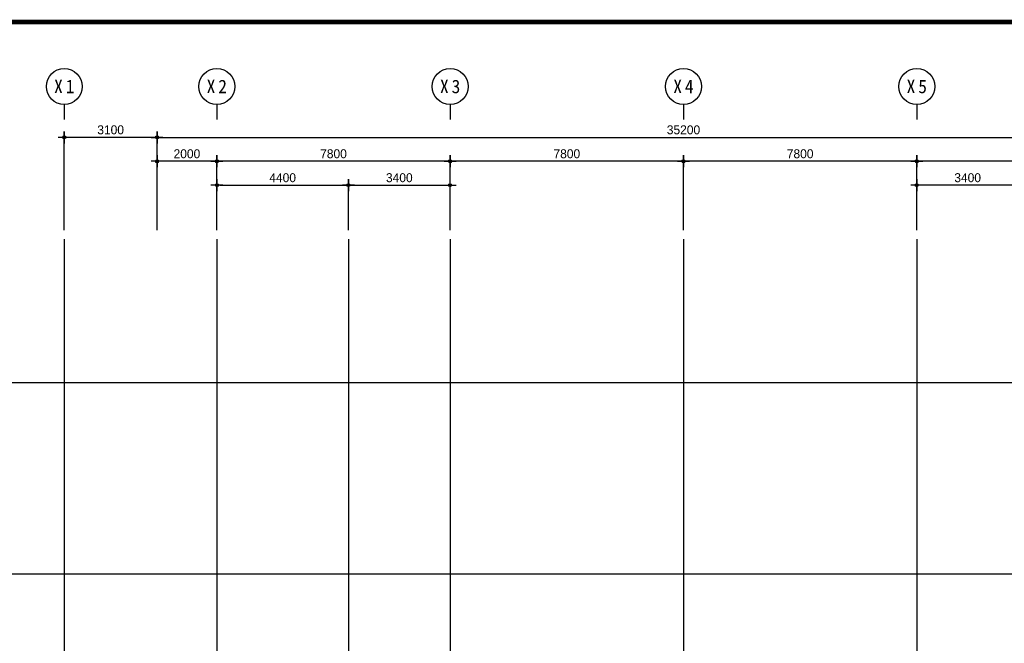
# Model space of a CAD drawing. Header units: millimetres. Extents: x 3445018 to 4174071, y -6064565 to -5122887.
# Tile 118 of 192: x 3940143 to 3973059, y -5523914 to -5503079. Entities that reach past the tile are written whole.
import ezdxf
from ezdxf.enums import TextEntityAlignment as Align

# ---------------------------------------------------------------- set-up
doc = ezdxf.new("R2010")
doc.units = ezdxf.units.MM
doc.header["$MEASUREMENT"] = 0
doc.linetypes.add('CEN', pattern=[66, 60, -2, 2, -2])
doc.layers.get('0').update_dxf_attribs({"linetype": 'CONTINUOUS'})
doc.layers.get('DEFPOINTS').update_dxf_attribs({"linetype": 'CONTINUOUS'})
for name, color, linetype in [('3', 3, 'CONTINUOUS'), ('A_GE_FORM', 7, 'CONTINUOUS'), ('CEN', 13, 'CEN'), ('DI', 1, 'CONTINUOUS'), ('DIM', 7, 'CONTINUOUS')]:
    doc.layers.add(name, color=color, linetype=linetype)
doc.styles.add('GHS', font='txt')
doc.styles.add('HY울릉도 L', font='txt')
doc.styles.add('SDP-S', font='txt')
doc.styles.add('돋움체', font='txt')
doc.dimstyles.new('SMDI-3', dxfattribs={"dimtxt": 3, "dimasz": 1, "dimexe": 2, "dimexo": 3, "dimgap": 1, "dimtad": 1, "dimdsep": 46, "dimtxsty": 'HY울릉도 L', "dimblk": 'Z_DOT', "dimcen": 2.5, "dimdle": 1.5, "dimclrd": 1, "dimclre": 1, "dimclrt": 2, "dimadec": 0, "dimazin": 0, "dimtfac": 1, "dimtix": 1, "dimtmove": 2, "dimatfit": 3, "dimldrblk": 'Z_DOT', "dimfxl": 2, "dimtvp": 1, "dimtolj": 1, "dimtzin": 0, "dimarcsym": 0})

# ---------------------------------------------------------------- blocks, each defined once
blk = doc.blocks.new('Z_DOT')
at = {"layer": 'DIM', "color": 1, "ltscale": 3}
for p, q in [((-2, 0), (2, 0)), ((0, -2), (0, 2))]:
    blk.add_line(p, q, dxfattribs=at)
for radius in [0.5, 0.25]:
    blk.add_circle((0, 0), radius, dxfattribs=at)
blk = doc.blocks.new('*D480')
at = {"layer": 'DEFPOINTS', "color": 0, "ltscale": 3, "transparency": 16777216}
for p in [(3979934, -5507010), (3944734, -5510410), (3979934, -5510410)]:
    blk.add_point(p, dxfattribs=at)
at = {"layer": 'DIM', "color": 1, "lineweight": -2, "ltscale": 3, "transparency": 16777216}
for p, q in [((3944734, -5510110), (3944734, -5506810)), ((3979934, -5510110), (3979934, -5506810)), ((3944834, -5507010), (3979834, -5507010))]:
    blk.add_line(p, q, dxfattribs=at)
at = {"layer": 'DIM', "color": 1, "lineweight": -2, "ltscale": 3, "transparency": 16777216, "xscale": 100, "yscale": 100, "zscale": 100, "rotation": 180}
blk.add_blockref('Z_DOT', (3944734, -5507010), dxfattribs=at)
at = {"layer": 'DIM', "color": 1, "lineweight": -2, "ltscale": 3, "transparency": 16777216, "xscale": 100, "yscale": 100, "zscale": 100}
blk.add_blockref('Z_DOT', (3979934, -5507010), dxfattribs=at)
at = {"layer": 'DIM', "color": 2, "ltscale": 3, "transparency": 16777216, "insert": (3962334, -5506760), "char_height": 300, "attachment_point": 5, "style": 'SDP-S'}
blk.add_mtext('\\A1;35200', dxfattribs=at)
blk = doc.blocks.new('CCS111')
blk.add_line((0, 8), (0, 3))
blk.add_circle((0, 14), 6)
at = {"color": 3, "style": 'GHS'}
for tag, p in [('X', (-2.45, 14.02)), ('1', (1.44, 14.02))]:
    blk.add_attdef(tag, text='', height=4.5, dxfattribs=at).set_placement(p, align=Align.MIDDLE_CENTER)
blk = doc.blocks.new('*D483')
at = {"layer": 'DEFPOINTS', "color": 0, "ltscale": 3, "transparency": 16777216}
for p in [(3970134, -5507810), (3970134, -5510410), (3977934, -5510410)]:
    blk.add_point(p, dxfattribs=at)
at = {"layer": 'DIM', "color": 1, "lineweight": -2, "ltscale": 3, "transparency": 16777216}
for p, q in [((3970134, -5510110), (3970134, -5507610)), ((3977834, -5507810), (3970234, -5507810)), ((3977934, -5510110), (3977934, -5507610))]:
    blk.add_line(p, q, dxfattribs=at)
at = {"layer": 'DIM', "color": 1, "lineweight": -2, "ltscale": 3, "transparency": 16777216, "xscale": 100, "yscale": 100, "zscale": 100, "rotation": 180}
blk.add_blockref('Z_DOT', (3970134, -5507810), dxfattribs=at)
at = {"layer": 'DIM', "color": 1, "lineweight": -2, "ltscale": 3, "transparency": 16777216, "xscale": 100, "yscale": 100, "zscale": 100}
blk.add_blockref('Z_DOT', (3977934, -5507810), dxfattribs=at)
at = {"layer": 'DIM', "color": 2, "ltscale": 3, "transparency": 16777216, "insert": (3974034, -5507560), "char_height": 300, "attachment_point": 5, "style": 'SDP-S'}
blk.add_mtext('\\A1;7800', dxfattribs=at)
blk = doc.blocks.new('*D484')
at = {"layer": 'DEFPOINTS', "color": 0, "ltscale": 3, "transparency": 16777216}
for p in [(3962334, -5507810), (3962334, -5510410), (3970134, -5510410)]:
    blk.add_point(p, dxfattribs=at)
at = {"layer": 'DIM', "color": 1, "lineweight": -2, "ltscale": 3, "transparency": 16777216}
for p, q in [((3962334, -5510110), (3962334, -5507610)), ((3970034, -5507810), (3962434, -5507810)), ((3970134, -5510110), (3970134, -5507610))]:
    blk.add_line(p, q, dxfattribs=at)
at = {"layer": 'DIM', "color": 1, "lineweight": -2, "ltscale": 3, "transparency": 16777216, "xscale": 100, "yscale": 100, "zscale": 100, "rotation": 180}
blk.add_blockref('Z_DOT', (3962334, -5507810), dxfattribs=at)
at = {"layer": 'DIM', "color": 1, "lineweight": -2, "ltscale": 3, "transparency": 16777216, "xscale": 100, "yscale": 100, "zscale": 100}
blk.add_blockref('Z_DOT', (3970134, -5507810), dxfattribs=at)
at = {"layer": 'DIM', "color": 2, "ltscale": 3, "transparency": 16777216, "insert": (3966234, -5507560), "char_height": 300, "attachment_point": 5, "style": 'SDP-S'}
blk.add_mtext('\\A1;7800', dxfattribs=at)
blk = doc.blocks.new('*D485')
at = {"layer": 'DEFPOINTS', "color": 0, "ltscale": 3, "transparency": 16777216}
for p in [(3954534, -5507810), (3954534, -5510410), (3962334, -5510410)]:
    blk.add_point(p, dxfattribs=at)
at = {"layer": 'DIM', "color": 1, "lineweight": -2, "ltscale": 3, "transparency": 16777216}
for p, q in [((3954534, -5510110), (3954534, -5507610)), ((3962234, -5507810), (3954634, -5507810)), ((3962334, -5510110), (3962334, -5507610))]:
    blk.add_line(p, q, dxfattribs=at)
at = {"layer": 'DIM', "color": 1, "lineweight": -2, "ltscale": 3, "transparency": 16777216, "xscale": 100, "yscale": 100, "zscale": 100, "rotation": 180}
blk.add_blockref('Z_DOT', (3954534, -5507810), dxfattribs=at)
at = {"layer": 'DIM', "color": 1, "lineweight": -2, "ltscale": 3, "transparency": 16777216, "xscale": 100, "yscale": 100, "zscale": 100}
blk.add_blockref('Z_DOT', (3962334, -5507810), dxfattribs=at)
at = {"layer": 'DIM', "color": 2, "ltscale": 3, "transparency": 16777216, "insert": (3958434, -5507560), "char_height": 300, "attachment_point": 5, "style": 'SDP-S'}
blk.add_mtext('\\A1;7800', dxfattribs=at)
blk = doc.blocks.new('*D486')
at = {"layer": 'DEFPOINTS', "color": 0, "ltscale": 3, "transparency": 16777216}
for p in [(3946734, -5507810), (3946734, -5510410), (3954534, -5510410)]:
    blk.add_point(p, dxfattribs=at)
at = {"layer": 'DIM', "color": 1, "lineweight": -2, "ltscale": 3, "transparency": 16777216}
for p, q in [((3946734, -5510110), (3946734, -5507610)), ((3954434, -5507810), (3946834, -5507810)), ((3954534, -5510110), (3954534, -5507610))]:
    blk.add_line(p, q, dxfattribs=at)
at = {"layer": 'DIM', "color": 1, "lineweight": -2, "ltscale": 3, "transparency": 16777216, "xscale": 100, "yscale": 100, "zscale": 100, "rotation": 180}
blk.add_blockref('Z_DOT', (3946734, -5507810), dxfattribs=at)
at = {"layer": 'DIM', "color": 1, "lineweight": -2, "ltscale": 3, "transparency": 16777216, "xscale": 100, "yscale": 100, "zscale": 100}
blk.add_blockref('Z_DOT', (3954534, -5507810), dxfattribs=at)
at = {"layer": 'DIM', "color": 2, "ltscale": 3, "transparency": 16777216, "insert": (3950634, -5507560), "char_height": 300, "attachment_point": 5, "style": 'SDP-S'}
blk.add_mtext('\\A1;7800', dxfattribs=at)
blk = doc.blocks.new('*D487')
at = {"layer": 'DEFPOINTS', "color": 0, "ltscale": 3, "transparency": 16777216}
for p in [(3944734, -5507810), (3944734, -5510410), (3946734, -5510410)]:
    blk.add_point(p, dxfattribs=at)
at = {"layer": 'DIM', "color": 1, "lineweight": -2, "ltscale": 3, "transparency": 16777216}
for p, q in [((3944734, -5510110), (3944734, -5507610)), ((3946634, -5507810), (3944834, -5507810)), ((3946734, -5510110), (3946734, -5507610))]:
    blk.add_line(p, q, dxfattribs=at)
at = {"layer": 'DIM', "color": 1, "lineweight": -2, "ltscale": 3, "transparency": 16777216, "xscale": 100, "yscale": 100, "zscale": 100, "rotation": 180}
blk.add_blockref('Z_DOT', (3944734, -5507810), dxfattribs=at)
at = {"layer": 'DIM', "color": 1, "lineweight": -2, "ltscale": 3, "transparency": 16777216, "xscale": 100, "yscale": 100, "zscale": 100}
blk.add_blockref('Z_DOT', (3946734, -5507810), dxfattribs=at)
at = {"layer": 'DIM', "color": 2, "ltscale": 3, "transparency": 16777216, "insert": (3945734, -5507560), "char_height": 300, "attachment_point": 5, "style": 'SDP-S'}
blk.add_mtext('\\A1;2000', dxfattribs=at)
blk = doc.blocks.new('*D488')
at = {"layer": 'DEFPOINTS', "color": 0, "ltscale": 3, "transparency": 16777216}
for p in [(3970134, -5508610), (3970134, -5510410), (3973534, -5510410)]:
    blk.add_point(p, dxfattribs=at)
at = {"layer": 'DIM', "color": 1, "lineweight": -2, "ltscale": 3, "transparency": 16777216}
for p, q in [((3970134, -5510110), (3970134, -5508410)), ((3973534, -5510110), (3973534, -5508410)), ((3973434, -5508610), (3970234, -5508610))]:
    blk.add_line(p, q, dxfattribs=at)
at = {"layer": 'DIM', "color": 1, "lineweight": -2, "ltscale": 3, "transparency": 16777216, "xscale": 100, "yscale": 100, "zscale": 100, "rotation": 180}
blk.add_blockref('Z_DOT', (3970134, -5508610), dxfattribs=at)
at = {"layer": 'DIM', "color": 1, "lineweight": -2, "ltscale": 3, "transparency": 16777216, "xscale": 100, "yscale": 100, "zscale": 100}
blk.add_blockref('Z_DOT', (3973534, -5508610), dxfattribs=at)
at = {"layer": 'DIM', "color": 2, "ltscale": 3, "transparency": 16777216, "insert": (3971834, -5508360), "char_height": 300, "attachment_point": 5, "style": 'SDP-S'}
blk.add_mtext('\\A1;3400', dxfattribs=at)
blk = doc.blocks.new('*D489')
at = {"layer": 'DEFPOINTS', "color": 0, "ltscale": 3, "transparency": 16777216}
for p in [(3951134, -5508610), (3946734, -5510410), (3951134, -5510410)]:
    blk.add_point(p, dxfattribs=at)
at = {"layer": 'DIM', "color": 1, "lineweight": -2, "ltscale": 3, "transparency": 16777216}
for p, q in [((3946734, -5510110), (3946734, -5508410)), ((3951134, -5510110), (3951134, -5508410)), ((3946834, -5508610), (3951034, -5508610))]:
    blk.add_line(p, q, dxfattribs=at)
at = {"layer": 'DIM', "color": 1, "lineweight": -2, "ltscale": 3, "transparency": 16777216, "xscale": 100, "yscale": 100, "zscale": 100, "rotation": 180}
blk.add_blockref('Z_DOT', (3946734, -5508610), dxfattribs=at)
at = {"layer": 'DIM', "color": 1, "lineweight": -2, "ltscale": 3, "transparency": 16777216, "xscale": 100, "yscale": 100, "zscale": 100}
blk.add_blockref('Z_DOT', (3951134, -5508610), dxfattribs=at)
at = {"layer": 'DIM', "color": 2, "ltscale": 3, "transparency": 16777216, "insert": (3948934, -5508360), "char_height": 300, "attachment_point": 5, "style": 'SDP-S'}
blk.add_mtext('\\A1;4400', dxfattribs=at)
blk = doc.blocks.new('*D490')
at = {"layer": 'DEFPOINTS', "color": 0, "ltscale": 3, "transparency": 16777216}
for p in [(3954534, -5508610), (3951134, -5510410), (3954534, -5510410)]:
    blk.add_point(p, dxfattribs=at)
at = {"layer": 'DIM', "color": 1, "lineweight": -2, "ltscale": 3, "transparency": 16777216}
for p, q in [((3951134, -5510110), (3951134, -5508410)), ((3954534, -5510110), (3954534, -5508410)), ((3951234, -5508610), (3954434, -5508610))]:
    blk.add_line(p, q, dxfattribs=at)
at = {"layer": 'DIM', "color": 1, "lineweight": -2, "ltscale": 3, "transparency": 16777216, "xscale": 100, "yscale": 100, "zscale": 100, "rotation": 180}
blk.add_blockref('Z_DOT', (3951134, -5508610), dxfattribs=at)
at = {"layer": 'DIM', "color": 1, "lineweight": -2, "ltscale": 3, "transparency": 16777216, "xscale": 100, "yscale": 100, "zscale": 100}
blk.add_blockref('Z_DOT', (3954534, -5508610), dxfattribs=at)
at = {"layer": 'DIM', "color": 2, "ltscale": 3, "transparency": 16777216, "insert": (3952834, -5508360), "char_height": 300, "attachment_point": 5, "style": 'SDP-S'}
blk.add_mtext('\\A1;3400', dxfattribs=at)
blk = doc.blocks.new('*D505')
at = {"layer": 'DEFPOINTS', "color": 0, "ltscale": 3, "transparency": 16777216}
for p in [(3941634, -5507010), (3941634, -5510410), (3944734, -5510410)]:
    blk.add_point(p, dxfattribs=at)
at = {"layer": 'DIM', "color": 1, "lineweight": -2, "ltscale": 3, "transparency": 16777216}
for p, q in [((3941634, -5510110), (3941634, -5506810)), ((3944734, -5510110), (3944734, -5506810)), ((3944634, -5507010), (3941734, -5507010))]:
    blk.add_line(p, q, dxfattribs=at)
at = {"layer": 'DIM', "color": 1, "lineweight": -2, "ltscale": 3, "transparency": 16777216, "xscale": 100, "yscale": 100, "zscale": 100, "rotation": 180}
blk.add_blockref('Z_DOT', (3941634, -5507010), dxfattribs=at)
at = {"layer": 'DIM', "color": 1, "lineweight": -2, "ltscale": 3, "transparency": 16777216, "xscale": 100, "yscale": 100, "zscale": 100}
blk.add_blockref('Z_DOT', (3944734, -5507010), dxfattribs=at)
at = {"layer": 'DIM', "color": 2, "ltscale": 3, "transparency": 16777216, "insert": (3943184, -5506760), "char_height": 300, "attachment_point": 5, "style": 'SDP-S'}
blk.add_mtext('\\A1;3100', dxfattribs=at)
blk = doc.blocks.new('sheet _서영')
at = {"layer": 'A_GE_FORM', "const_width": 1.5}
blk.add_lwpolyline([(-361868.49, -1059038.93), (-362670.49, -1059038.93), (-362670.49, -1058483.93), (-361868.49, -1058483.93)], close=True, dxfattribs=at)

msp = doc.modelspace()

# ---------------------------------------------------------------- linework, layer by layer
at = {"layer": 'CEN'}
for p, q in [((3941634.289, -5510409.833), (3941634.289, -5554758.274)), ((3946734.289, -5510409.833), (3946734.289, -5554758.274)), ((3951134.289, -5510409.833), (3951134.289, -5554758.274)), ((3954534.289, -5510409.833), (3954534.289, -5554758.274)), ((3962334.289, -5510409.833), (3962334.289, -5554758.274)), ((3970134.289, -5510409.833), (3970134.289, -5554758.274)), ((3937398.874, -5515195.309), (3988257.54, -5515195.309)), ((3937398.874, -5521595.309), (3988257.54, -5521595.309))]:
    msp.add_line(p, q, dxfattribs=at)

# ---------------------------------------------------------------- block references
at = {"layer": '3', "xscale": 100, "yscale": 100, "zscale": 100}
msp.add_blockref('sheet _서영', (40190770.4, 100345239.336), dxfattribs=at)
at = {"layer": 'DI'}
ref = msp.add_blockref('CCS111', (3941634.289, -5506709.833), dxfattribs=dict(at, xscale=100, yscale=100, zscale=100))
ref.add_attrib('1', '1', dxfattribs={"layer": '0', "color": 3, "height": 450, "style": '돋움체'}).set_placement((3941828.039, -5505309.039), align=Align.MIDDLE_CENTER)
ref.add_attrib('X', 'X', dxfattribs={"layer": '0', "color": 3, "height": 450, "style": '돋움체'}).set_placement((3941439.085, -5505308.042), align=Align.MIDDLE_CENTER)
ref = msp.add_blockref('CCS111', (3946734.289, -5506709.833), dxfattribs=dict(at, xscale=100, yscale=100, zscale=100))
ref.add_attrib('1', '2', dxfattribs={"layer": '0', "color": 3, "height": 450, "style": '돋움체'}).set_placement((3946928.039, -5505309.039), align=Align.MIDDLE_CENTER)
ref.add_attrib('X', 'X', dxfattribs={"layer": '0', "color": 3, "height": 450, "style": '돋움체'}).set_placement((3946539.085, -5505308.042), align=Align.MIDDLE_CENTER)
ref = msp.add_blockref('CCS111', (3954534.289, -5506709.833), dxfattribs=dict(at, xscale=100, yscale=100, zscale=100))
ref.add_attrib('1', '3', dxfattribs={"layer": '0', "color": 3, "height": 450, "style": '돋움체'}).set_placement((3954728.039, -5505309.039), align=Align.MIDDLE_CENTER)
ref.add_attrib('X', 'X', dxfattribs={"layer": '0', "color": 3, "height": 450, "style": '돋움체'}).set_placement((3954339.085, -5505308.042), align=Align.MIDDLE_CENTER)
ref = msp.add_blockref('CCS111', (3962334.289, -5506709.833), dxfattribs=dict(at, xscale=100, yscale=100, zscale=100))
ref.add_attrib('1', '4', dxfattribs={"layer": '0', "color": 3, "height": 450, "style": '돋움체'}).set_placement((3962528.039, -5505309.039), align=Align.MIDDLE_CENTER)
ref.add_attrib('X', 'X', dxfattribs={"layer": '0', "color": 3, "height": 450, "style": '돋움체'}).set_placement((3962139.085, -5505308.042), align=Align.MIDDLE_CENTER)
ref = msp.add_blockref('CCS111', (3970134.289, -5506709.833), dxfattribs=dict(at, xscale=100, yscale=100, zscale=100))
ref.add_attrib('1', '5', dxfattribs={"layer": '0', "color": 3, "height": 450, "style": '돋움체'}).set_placement((3970328.039, -5505309.039), align=Align.MIDDLE_CENTER)
ref.add_attrib('X', 'X', dxfattribs={"layer": '0', "color": 3, "height": 450, "style": '돋움체'}).set_placement((3969939.085, -5505308.042), align=Align.MIDDLE_CENTER)

# ---------------------------------------------------------------- dimensions: what is measured, and where the dimension line sits
at = {"layer": 'DIM', "ltscale": 3}
for base, p1, p2, picture, middle in [((3941634.289, -5507009.833), (3944734.289, -5510409.833), (3941634.289, -5510409.833), '*D505', (3943184.289, -5506759.63)), ((3979934.289, -5507009.833), (3944734.289, -5510409.833), (3979934.289, -5510409.833), '*D480', (3962334.289, -5506759.63)), ((3944734.289, -5507809.833), (3946734.289, -5510409.833), (3944734.289, -5510409.833), '*D487', (3945734.289, -5507559.63)), ((3946734.289, -5507809.833), (3954534.289, -5510409.833), (3946734.289, -5510409.833), '*D486', (3950634.289, -5507559.63)), ((3954534.289, -5507809.833), (3962334.289, -5510409.833), (3954534.289, -5510409.833), '*D485', (3958434.289, -5507559.63)), ((3962334.289, -5507809.833), (3970134.289, -5510409.833), (3962334.289, -5510409.833), '*D484', (3966234.289, -5507559.63)), ((3970134.289, -5507809.833), (3977934.289, -5510409.833), (3970134.289, -5510409.833), '*D483', (3974034.289, -5507559.63)), ((3970134.289, -5508609.876), (3973534.289, -5510409.833), (3970134.289, -5510409.833), '*D488', (3971834.289, -5508359.672))]:
    dim = msp.add_linear_dim(base=base, p1=p1, p2=p2, dimstyle='SMDI-3', override={"dimscale": 100, "dimtxsty": 'SDP-S'}, dxfattribs=at)
    dim.commit()
    dim.dimension.update_dxf_attribs({"geometry": picture, "text_midpoint": middle})
for base, p1, p2, picture, middle in [((3951134.289, -5508609.876), (3946734.289, -5510409.833), (3951134.289, -5510409.833), '*D489', (3948934.289, -5508359.672)), ((3954534.289, -5508609.876), (3951134.289, -5510409.833), (3954534.289, -5510409.833), '*D490', (3952834.289, -5508359.672))]:
    dim = msp.add_linear_dim(base=base, p1=p1, p2=p2, angle=180, dimstyle='SMDI-3', override={"dimscale": 100, "dimtxsty": 'SDP-S'}, dxfattribs=at)
    dim.commit()
    dim.dimension.update_dxf_attribs({"geometry": picture, "text_midpoint": middle})

doc.saveas('drawing.dxf')
